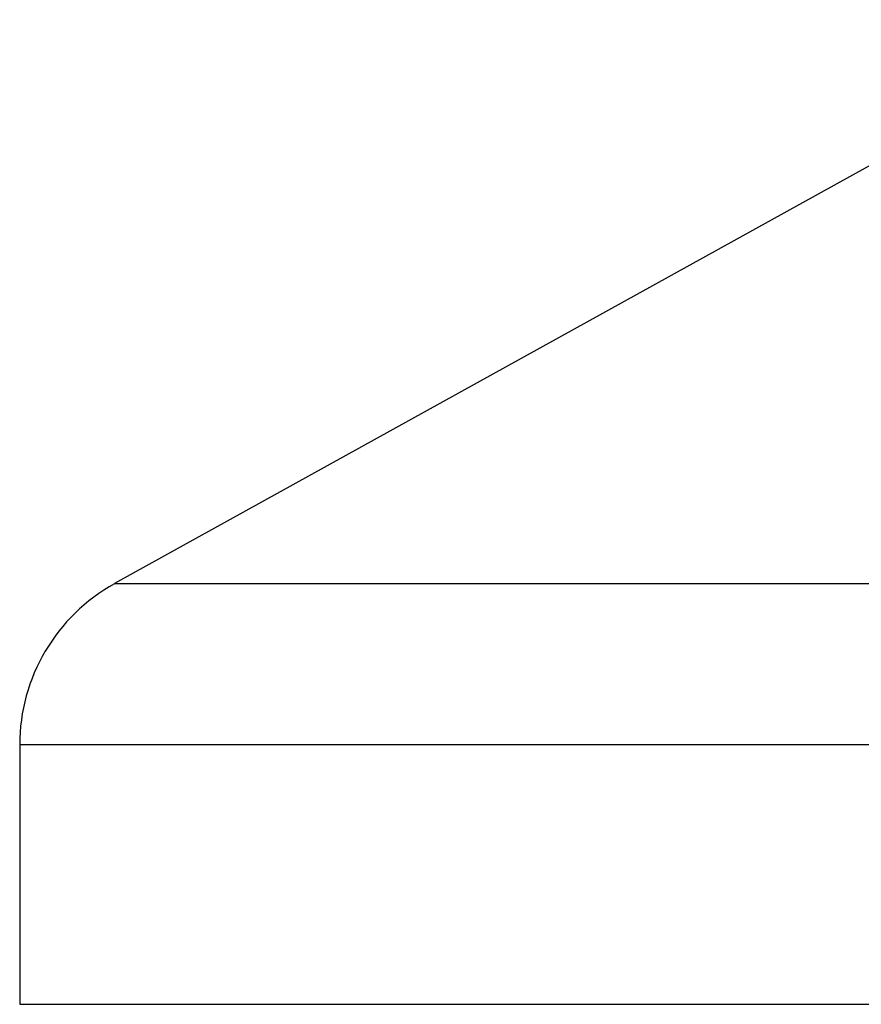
# Model space of a CAD drawing. Header units: millimetres. Extents: x 0 to 420, y 0 to 297.
# Tile 9 of 81: x 87.22 to 89.9, y 168.38 to 171.51. Entities that reach past the tile are written whole.
import ezdxf

# ---------------------------------------------------------------- set-up
doc = ezdxf.new("R2010")
doc.units = ezdxf.units.MM

msp = doc.modelspace()

# ---------------------------------------------------------------- linework, layer by layer
at = {"color": 7, "linetype": 'Continuous', "lineweight": 25}
for p, q in [((90.7652, 171.5104), (87.5236, 169.715)), ((87.5236, 169.715), (92.2817, 169.715)), ((87.2216, 169.2024), (87.2216, 168.3759)), ((93.589, 169.2024), (87.2216, 169.2024)), ((87.2216, 168.3759), (87.2436, 168.3759)), ((87.2436, 168.3759), (98.9403, 168.3759))]:
    msp.add_line(p, q, dxfattribs=at)
msp.add_arc((87.8075, 169.2024), 0.5859, 118.9797, 180, dxfattribs=at)

doc.saveas('drawing.dxf')
